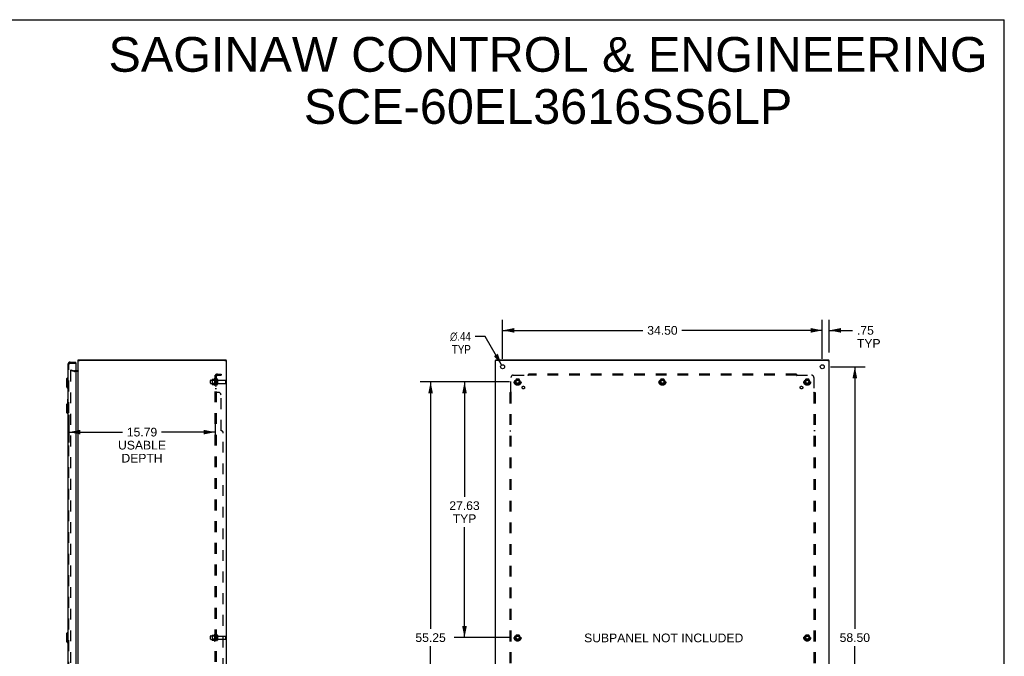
# Model space of a CAD drawing. Header units: inches. Extents: x 0 to 212, y 0 to 138.
# Tile 6 of 6: x 106 to 212, y 69 to 138. Entities that reach past the tile are written whole.
import ezdxf

# ---------------------------------------------------------------- set-up
doc = ezdxf.new("R2010")
doc.units = ezdxf.units.IN
doc.header["$LTSCALE"] = 11.6875
doc.header["$MEASUREMENT"] = 0
doc.linetypes.add('HIDDEN', pattern=[0.2, 0.1, -0.1])
doc.layers.get('0').update_dxf_attribs({"linetype": 'CONTINUOUS'})
for name, color, linetype in [('DEFAULT_2', 8, 'HIDDEN'), ('DIMENSIONS', 7, 'CONTINUOUS'), ('DOOR_ASSEMBLY', 7, 'CONTINUOUS'), ('SUBPANEL', 7, 'CONTINUOUS')]:
    doc.layers.add(name, color=color, linetype=linetype)
doc.styles.get("Standard").update_dxf_attribs({"font": 'arial.ttf'})
doc.styles.add('TEXTSTYLE_1', font='gdt', dxfattribs={"width": 0.8})
doc.dimstyles.new('DIMSTYLE_1', dxfattribs={"dimtxt": 0.9375, "dimasz": 1.25, "dimexe": 0.09, "dimexo": 0.07, "dimgap": 0.0375, "dimtad": 0, "dimtih": 1, "dimtoh": 1, "dimzin": 4, "dimdsep": 46, "dimtxsty": 'Standard', "dimblk": '_FILLED', "dimblk1": '_FILLED', "dimblk2": '_FILLED', "dimcen": 0.09, "dimadec": 3, "dimazin": 1, "dimtfac": 1, "dimtdec": 3, "dimtofl": 0, "dimtmove": 0, "dimatfit": 3, "dimldrblk": '_FILLED', "dimfxl": 0, "dimtolj": 1, "dimtzin": 4, "dimarcsym": 0})
doc.dimstyles.new('DIMSTYLE_2', dxfattribs={"dimtxt": 0.9375, "dimasz": 1.25, "dimexe": 0.09, "dimexo": 0.07, "dimgap": 0.09, "dimtad": 0, "dimtih": 1, "dimtoh": 1, "dimzin": 4, "dimdsep": 46, "dimtxsty": 'Standard', "dimblk": '_FILLED', "dimblk1": '_FILLED', "dimblk2": '_FILLED', "dimcen": 0.09, "dimadec": 3, "dimazin": 1, "dimtfac": 1, "dimtdec": 3, "dimtofl": 0, "dimtmove": 0, "dimatfit": 1, "dimldrblk": '_FILLED', "dimfxl": 0, "dimtolj": 1, "dimtzin": 4, "dimarcsym": 0})

# ---------------------------------------------------------------- blocks, each defined once
blk = doc.blocks.new('_FILLED')
at = {"color": 0, "linetype": 'ByBlock'}
blk.add_solid([(0, 0), (-1, 0.2), (-1, -0.2)], dxfattribs=at)
blk = doc.blocks.new('*D6')
at = {"layer": 'DIMENSIONS', "color": 2, "linetype": 'Continuous'}
for p, q in [((111.56, 94.82), (111.56, 91.83)), ((127.35, 94.82), (127.35, 91.83)), ((111.56, 92.96), (117.35, 92.96)), ((127.35, 92.96), (121.56, 92.96))]:
    blk.add_line(p, q, dxfattribs=at)
at = {"layer": 'DIMENSIONS', "color": 2, "linetype": 'Continuous', "xscale": 1.25, "yscale": 1.25, "zscale": 1.25, "rotation": 180}
blk.add_blockref('_FILLED', (111.56, 92.96), dxfattribs=at)
at = {"layer": 'DIMENSIONS', "color": 2, "linetype": 'Continuous', "xscale": 1.25, "yscale": 1.25, "zscale": 1.25}
blk.add_blockref('_FILLED', (127.35, 92.96), dxfattribs=at)
at = {"layer": 'DIMENSIONS', "color": 2, "linetype": 'Continuous', "insert": (119.45, 93.43), "char_height": 0.938, "width": 5.158, "attachment_point": 2, "line_spacing_factor": 0.9}
blk.add_mtext('15.79\\PUSABLE\\PDEPTH', dxfattribs=at)
blk = doc.blocks.new('*D7')
at = {"layer": 'DIMENSIONS', "color": 2, "linetype": 'Continuous'}
for p, q in [((193.73, 100.02), (197.5, 100.02)), ((196.37, 100.02), (196.37, 71.71)), ((196.37, 41.52), (196.37, 69.83)), ((193.73, 41.52), (197.5, 41.52))]:
    blk.add_line(p, q, dxfattribs=at)
at = {"layer": 'DIMENSIONS', "color": 2, "linetype": 'Continuous', "xscale": 1.25, "yscale": 1.25, "zscale": 1.25}
for p, rotation in [((196.37, 100.02), 90), ((196.37, 41.52), 270)]:
    blk.add_blockref('_FILLED', p, dxfattribs=dict(at, rotation=rotation))
at = {"layer": 'DIMENSIONS', "color": 2, "linetype": 'Continuous', "insert": (196.37, 71.24), "char_height": 0.938, "width": 3.276, "attachment_point": 2, "line_spacing_factor": 0.9}
blk.add_mtext('58.50', dxfattribs=at)
blk = doc.blocks.new('*D8')
at = {"layer": 'DIMENSIONS', "color": 2, "linetype": 'Continuous'}
for p, q in [((158.36, 100.89), (158.36, 105.08)), ((192.86, 100.89), (192.86, 105.08)), ((158.36, 103.95), (173.5, 103.95)), ((192.86, 103.95), (177.71, 103.95))]:
    blk.add_line(p, q, dxfattribs=at)
at = {"layer": 'DIMENSIONS', "color": 2, "linetype": 'Continuous', "xscale": 1.25, "yscale": 1.25, "zscale": 1.25, "rotation": 180}
blk.add_blockref('_FILLED', (158.36, 103.95), dxfattribs=at)
at = {"layer": 'DIMENSIONS', "color": 2, "linetype": 'Continuous', "xscale": 1.25, "yscale": 1.25, "zscale": 1.25}
blk.add_blockref('_FILLED', (192.86, 103.95), dxfattribs=at)
at = {"layer": 'DIMENSIONS', "color": 2, "linetype": 'Continuous', "insert": (175.61, 104.42), "char_height": 0.938, "width": 3.276, "attachment_point": 2, "line_spacing_factor": 0.9}
blk.add_mtext('34.50', dxfattribs=at)
blk = doc.blocks.new('*D9')
at = {"layer": 'DIMENSIONS', "color": 2, "linetype": 'Continuous'}
for p, q in [((156.49, 103.3), (155.4, 103.3)), ((158.25, 100.21), (156.49, 103.3))]:
    blk.add_line(p, q, dxfattribs=at)
at = {"layer": 'DIMENSIONS', "color": 2, "linetype": 'Continuous', "xscale": 1.25, "yscale": 1.25, "zscale": 1.25, "rotation": 299.5626086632}
blk.add_blockref('_FILLED', (158.25, 100.21), dxfattribs=at)
at = {"layer": 'DIMENSIONS', "color": 2, "linetype": 'Continuous', "insert": (154.93, 103.77), "char_height": 0.9375, "width": 3.0692, "attachment_point": 3, "line_spacing_factor": 0.9, "style": 'TEXTSTYLE_1'}
blk.add_mtext('{\\fgdt;n}\\fArial;.44\\PTYP', dxfattribs=at)
blk = doc.blocks.new('*D11')
at = {"layer": 'DIMENSIONS', "color": 2, "linetype": 'Continuous'}
for p, q in [((192.86, 100.89), (192.86, 105.08)), ((193.61, 101.57), (193.61, 105.08)), ((192.86, 103.95), (190.36, 103.95)), ((193.61, 103.95), (196.13, 103.95))]:
    blk.add_line(p, q, dxfattribs=at)
at = {"layer": 'DIMENSIONS', "color": 2, "linetype": 'Continuous', "xscale": 1.25, "yscale": 1.25, "zscale": 1.25}
blk.add_blockref('_FILLED', (192.86, 103.95), dxfattribs=at)
at = {"layer": 'DIMENSIONS', "color": 2, "linetype": 'Continuous', "xscale": 1.25, "yscale": 1.25, "zscale": 1.25, "rotation": 180}
blk.add_blockref('_FILLED', (193.61, 103.95), dxfattribs=at)
at = {"layer": 'DIMENSIONS', "color": 2, "linetype": 'Continuous', "insert": (196.6, 104.42), "char_height": 0.938, "width": 2.5407, "attachment_point": 1, "line_spacing_factor": 0.9}
blk.add_mtext('.75\\PTYP', dxfattribs=at)
blk = doc.blocks.new('*D12')
at = {"layer": 'DIMENSIONS', "color": 2, "linetype": 'Continuous'}
for p, q in [((159.11, 98.39), (149.47, 98.39)), ((150.59, 98.39), (150.59, 71.71)), ((150.59, 43.14), (150.59, 69.83)), ((159.11, 43.14), (149.47, 43.14))]:
    blk.add_line(p, q, dxfattribs=at)
at = {"layer": 'DIMENSIONS', "color": 2, "linetype": 'Continuous', "xscale": 1.25, "yscale": 1.25, "zscale": 1.25}
for p, rotation in [((150.59, 98.39), 90), ((150.59, 43.14), 270)]:
    blk.add_blockref('_FILLED', p, dxfattribs=dict(at, rotation=rotation))
at = {"layer": 'DIMENSIONS', "color": 2, "linetype": 'Continuous', "insert": (150.59, 71.24), "char_height": 0.938, "width": 3.276, "attachment_point": 2, "line_spacing_factor": 0.9}
blk.add_mtext('55.25', dxfattribs=at)
blk = doc.blocks.new('*D13')
at = {"layer": 'DIMENSIONS', "color": 2, "linetype": 'Continuous'}
for p, q in [((159.11, 98.39), (153.12, 98.39)), ((154.25, 98.39), (154.25, 85.96)), ((154.25, 70.77), (154.25, 82.68)), ((159.11, 70.77), (153.12, 70.77))]:
    blk.add_line(p, q, dxfattribs=at)
at = {"layer": 'DIMENSIONS', "color": 2, "linetype": 'Continuous', "xscale": 1.25, "yscale": 1.25, "zscale": 1.25}
for p, rotation in [((154.25, 98.39), 90), ((154.25, 70.77), 270)]:
    blk.add_blockref('_FILLED', p, dxfattribs=dict(at, rotation=rotation))
at = {"layer": 'DIMENSIONS', "color": 2, "linetype": 'Continuous', "insert": (154.25, 85.49), "char_height": 0.938, "width": 3.276, "attachment_point": 2, "line_spacing_factor": 0.9}
blk.add_mtext('27.63\\PTYP', dxfattribs=at)

msp = doc.modelspace()

# ---------------------------------------------------------------- linework, layer by layer
at = {"color": 7, "linetype": 'Continuous'}
for p, q in [((0, 137.5), (212.5, 137.5)), ((212.5, 0), (212.5, 137.5)), ((112.549, 100.693), (112.694, 100.693)), ((112.569, 100.693), (112.569, 100.768)), ((128.394, 100.693), (128.549, 100.693)), ((128.519, 100.693), (128.519, 100.768)), ((157.757, 100.693), (157.607, 100.693)), ((157.632, 100.693), (157.632, 100.768)), ((193.457, 100.693), (193.607, 100.693)), ((193.582, 100.693), (193.582, 100.768))]:
    msp.add_line(p, q, dxfattribs=at)
at = {"color": 3, "linetype": 'Continuous'}
for p, q in [((112.549, 40.845), (112.549, 100.692)), ((112.569, 100.768), (128.519, 100.768)), ((128.394, 100.693), (112.704, 100.693)), ((128.549, 40.845), (128.549, 100.692)), ((157.607, 40.845), (157.607, 100.692)), ((157.632, 100.768), (193.582, 100.768)), ((193.452, 100.693), (157.762, 100.693)), ((193.607, 40.845), (193.607, 100.692)), ((112.479, 99.593), (112.306, 99.593))]:
    msp.add_line(p, q, dxfattribs=at)
for centre in [(158.357, 100.018), (192.857, 100.018)]:
    msp.add_circle(centre, 0.219, dxfattribs=at)
msp.add_arc((112.479, 99.663), 0.07, 270, 360, dxfattribs=at)
at = {"layer": 'DEFAULT_2', "color": 8, "linetype": 'HIDDEN'}
for p, q in [((111.756, 99.698), (111.736, 99.625)), ((112.121, 99.522), (111.736, 99.625)), ((111.737, 99.595), (111.736, 99.593)), ((111.736, 99.593), (111.736, 41.944)), ((111.756, 99.613), (111.754, 99.613)), ((111.756, 99.698), (112.14, 99.595)), ((112.306, 99.593), (112.15, 99.593)), ((112.479, 99.518), (112.15, 99.518)), ((126.849, 98.236), (126.849, 98.551)), ((126.879, 98.581), (127.474, 98.581)), ((126.879, 98.206), (127.474, 98.206)), ((127.013, 98.649), (127.013, 98.138)), ((127.033, 98.577), (127.013, 98.597)), ((127.033, 98.21), (127.013, 98.19)), ((127.023, 98.671), (127.251, 98.671)), ((127.023, 98.116), (127.251, 98.116)), ((127.033, 98.577), (127.033, 98.21)), ((127.329, 98.577), (127.033, 98.577)), ((127.329, 98.21), (127.033, 98.21)), ((127.279, 98.749), (127.279, 98.037)), ((127.329, 98.577), (127.349, 98.597)), ((127.329, 98.577), (127.329, 98.21)), ((127.329, 98.21), (127.349, 98.19)), ((127.349, 98.727), (127.349, 98.059)), ((127.474, 98.651), (127.474, 98.136)), ((127.584, 98.651), (127.584, 98.136)), ((127.646, 98.558), (128.444, 98.558)), ((127.646, 98.228), (128.444, 98.228)), ((128.474, 98.528), (128.474, 98.258)), ((159.819, 98.666), (159.664, 98.398)), ((159.664, 98.388), (159.819, 98.121)), ((160.136, 98.671), (159.827, 98.671)), ((160.136, 98.116), (159.827, 98.116)), ((160.299, 98.398), (160.145, 98.666)), ((160.145, 98.121), (160.299, 98.388)), ((175.444, 98.666), (175.289, 98.398)), ((175.289, 98.388), (175.444, 98.121)), ((175.761, 98.671), (175.452, 98.671)), ((175.761, 98.116), (175.452, 98.116)), ((175.924, 98.398), (175.77, 98.666)), ((175.77, 98.121), (175.924, 98.388)), ((191.069, 98.666), (190.914, 98.398)), ((190.914, 98.388), (191.069, 98.121)), ((191.386, 98.671), (191.077, 98.671)), ((191.386, 98.116), (191.077, 98.116)), ((191.549, 98.398), (191.395, 98.666)), ((191.395, 98.121), (191.549, 98.388)), ((126.849, 70.611), (126.849, 70.926)), ((126.879, 70.956), (127.474, 70.956)), ((126.879, 70.581), (127.474, 70.581)), ((127.013, 71.024), (127.013, 70.513)), ((127.033, 70.952), (127.013, 70.972)), ((127.033, 70.585), (127.013, 70.565)), ((127.023, 71.046), (127.251, 71.046)), ((127.023, 70.491), (127.251, 70.491)), ((127.329, 70.952), (127.033, 70.952)), ((127.033, 70.952), (127.033, 70.585)), ((127.329, 70.585), (127.033, 70.585)), ((127.279, 71.124), (127.279, 70.412)), ((127.329, 70.952), (127.349, 70.972)), ((127.329, 70.952), (127.329, 70.585)), ((127.329, 70.585), (127.349, 70.565)), ((127.349, 71.102), (127.349, 70.434)), ((127.474, 71.026), (127.474, 70.511)), ((127.584, 71.026), (127.584, 70.511)), ((127.646, 70.933), (128.444, 70.933)), ((127.646, 70.603), (128.444, 70.603)), ((128.474, 70.903), (128.474, 70.633)), ((159.819, 71.041), (159.664, 70.773)), ((159.664, 70.763), (159.819, 70.496)), ((160.136, 71.046), (159.827, 71.046)), ((160.136, 70.491), (159.827, 70.491)), ((160.299, 70.773), (160.145, 71.041)), ((160.145, 70.496), (160.299, 70.763)), ((191.069, 71.041), (190.914, 70.773)), ((190.914, 70.763), (191.069, 70.496)), ((191.386, 71.046), (191.077, 71.046)), ((191.386, 70.491), (191.077, 70.491)), ((191.549, 70.773), (191.395, 71.041)), ((191.395, 70.496), (191.549, 70.763))]:
    msp.add_line(p, q, dxfattribs=at)
for points in [[(111.754, 99.613), (111.752, 99.612), (111.75, 99.612), (111.748, 99.611), (111.746, 99.61), (111.744, 99.608), (111.742, 99.607), (111.741, 99.605), (111.739, 99.603), (111.738, 99.601), (111.738, 99.599), (111.737, 99.597), (111.737, 99.595)], [(111.76, 99.612), (111.758, 99.613), (111.756, 99.613), (111.756, 99.613)]]:
    msp.add_lwpolyline(points, dxfattribs=at)
for centre, radius in [((159.982, 98.393), 0.372), ((159.982, 98.393), 0.356), ((159.982, 98.393), 0.312), ((159.982, 98.393), 0.204), ((159.982, 98.393), 0.188), ((159.982, 98.393), 0.183), ((159.982, 98.393), 0.165), ((175.607, 98.393), 0.372), ((175.607, 98.393), 0.356), ((175.607, 98.393), 0.312), ((175.607, 98.393), 0.204), ((175.607, 98.393), 0.188), ((175.607, 98.393), 0.183), ((175.607, 98.393), 0.165), ((191.232, 98.393), 0.372), ((191.232, 98.393), 0.356), ((191.232, 98.393), 0.312), ((191.232, 98.393), 0.204), ((191.232, 98.393), 0.188), ((191.232, 98.393), 0.183), ((191.232, 98.393), 0.165), ((159.982, 70.768), 0.372), ((159.982, 70.768), 0.356), ((159.982, 70.768), 0.312), ((159.982, 70.768), 0.204), ((159.982, 70.768), 0.188), ((159.982, 70.768), 0.183), ((159.982, 70.768), 0.165), ((191.232, 70.768), 0.372), ((191.232, 70.768), 0.356), ((191.232, 70.768), 0.312), ((191.232, 70.768), 0.204), ((191.232, 70.768), 0.188), ((191.232, 70.768), 0.183), ((191.232, 70.768), 0.165)]:
    msp.add_circle(centre, radius, dxfattribs=at)
for centre, radius, start, end in [((112.15, 99.633), 0.115, 255, 270), ((112.15, 99.633), 0.04, 255, 270), ((112.479, 99.663), 0.145, 270, 317.01419), ((126.879, 98.551), 0.03, 90, 180), ((126.879, 98.236), 0.03, 180, 270), ((127.154, 98.649), 0.141, 174.79195, 180), ((127.154, 98.138), 0.141, 180, 185.20805), ((127.023, 98.661), 0.01, 90, 174.80617), ((127.023, 98.126), 0.01, 185.19383, 270), ((127.232, 98.681), 0.01, 270, 336.03207), ((127.232, 98.106), 0.01, 23.96793, 90), ((127.879, 98.393), 0.698, 149.33687, 156.03207), ((127.879, 98.393), 0.698, 203.96793, 210.66313), ((127.311, 98.727), 0.0384, 0, 145.55034), ((127.311, 98.059), 0.0384, 214.44966, 360), ((127.529, 98.651), 0.055, 0, 180), ((127.529, 98.136), 0.055, 180, 360), ((127.646, 98.621), 0.0625, 180, 270), ((127.646, 98.166), 0.0625, 90, 180), ((128.444, 98.528), 0.03, 0, 90), ((128.444, 98.258), 0.03, 270, 360), ((159.673, 98.393), 0.01, 150.01268, 209.98829), ((159.827, 98.661), 0.01, 90.01235, 149.98915), ((159.827, 98.126), 0.01, 210.01204, 269.98872), ((160.136, 98.661), 0.01, 30.01204, 89.98872), ((160.136, 98.126), 0.01, 270.01235, 329.98915), ((160.291, 98.393), 0.01, 330.01268, 29.98829), ((175.298, 98.393), 0.01, 150.01268, 209.98829), ((175.452, 98.661), 0.01, 90.01235, 149.98915), ((175.452, 98.126), 0.01, 210.01204, 269.98872), ((175.761, 98.661), 0.01, 30.01204, 89.98872), ((175.761, 98.126), 0.01, 270.01235, 329.98915), ((175.916, 98.393), 0.01, 330.01268, 29.98829), ((190.923, 98.393), 0.01, 150.01268, 209.98829), ((191.077, 98.661), 0.01, 90.01235, 149.98915), ((191.077, 98.126), 0.01, 210.01204, 269.98872), ((191.386, 98.661), 0.01, 30.01204, 89.98872), ((191.386, 98.126), 0.01, 270.01235, 329.98915), ((191.541, 98.393), 0.01, 330.01268, 29.98829), ((126.879, 70.926), 0.03, 90, 180), ((126.879, 70.611), 0.03, 180, 270), ((127.154, 71.024), 0.141, 174.79195, 180), ((127.154, 70.513), 0.141, 180, 185.20805), ((127.023, 71.036), 0.01, 90, 174.80617), ((127.023, 70.501), 0.01, 185.19383, 270), ((127.232, 71.056), 0.01, 270, 336.03207), ((127.232, 70.481), 0.01, 23.96793, 90), ((127.879, 70.768), 0.698, 149.33687, 156.03207), ((127.879, 70.768), 0.698, 203.96793, 210.66313), ((127.311, 71.102), 0.0384, 0, 145.55034), ((127.311, 70.434), 0.0384, 214.44966, 360), ((127.529, 71.026), 0.055, 0, 180), ((127.529, 70.511), 0.055, 180, 360), ((127.646, 70.996), 0.0625, 180, 270), ((127.646, 70.541), 0.0625, 90, 180), ((128.444, 70.903), 0.03, 0, 90), ((128.444, 70.633), 0.03, 270, 360), ((159.673, 70.768), 0.01, 150.01268, 209.98829), ((159.827, 71.036), 0.01, 90.01235, 149.98915), ((159.827, 70.501), 0.01, 210.01204, 269.98872), ((160.136, 71.036), 0.01, 30.01204, 89.98872), ((160.136, 70.501), 0.01, 270.01235, 329.98915), ((160.291, 70.768), 0.01, 330.01268, 29.98829), ((190.923, 70.768), 0.01, 150.01268, 209.98829), ((191.077, 71.036), 0.01, 90.01235, 149.98915), ((191.077, 70.501), 0.01, 210.01204, 269.98872), ((191.386, 71.036), 0.01, 30.01204, 89.98872), ((191.386, 70.501), 0.01, 270.01235, 329.98915), ((191.541, 70.768), 0.01, 330.01268, 29.98829)]:
    msp.add_arc(centre, radius, start, end, dxfattribs=at)
at = {"layer": 'DOOR_ASSEMBLY', "color": 3, "linetype": 'Continuous'}
for p, q in [((111.452, 100.272), (111.452, 41.265)), ((111.698, 100.518), (112.306, 100.518)), ((112.306, 100.399), (112.306, 41.137))]:
    msp.add_line(p, q, dxfattribs=at)
at = {"layer": 'DOOR_ASSEMBLY', "color": 8, "linetype": 'HIDDEN'}
for p, q in [((111.556, 41.265), (111.556, 100.272)), ((111.698, 100.414), (112.291, 100.414))]:
    msp.add_line(p, q, dxfattribs=at)
at = {"layer": 'DOOR_ASSEMBLY', "color": 7, "linetype": 'Continuous'}
for p, q in [((112.306, 100.414), (112.291, 100.414)), ((112.306, 100.414), (112.306, 100.518)), ((111.294, 98.701), (111.413, 98.819)), ((111.413, 98.819), (111.413, 97.717)), ((111.413, 98.819), (111.452, 98.819)), ((111.294, 98.701), (111.294, 97.835)), ((111.294, 97.835), (111.413, 97.717)), ((111.413, 97.717), (111.452, 97.717)), ((111.294, 95.951), (111.413, 96.069)), ((111.294, 95.951), (111.294, 95.085)), ((111.392, 96.503), (111.392, 96.048)), ((111.452, 96.518), (111.407, 96.518)), ((111.413, 96.069), (111.413, 94.967)), ((111.413, 96.069), (111.452, 96.069)), ((111.439, 96.418), (111.439, 96.069)), ((111.294, 95.085), (111.413, 94.967)), ((111.413, 94.967), (111.452, 94.967)), ((111.294, 71.201), (111.413, 71.319)), ((111.294, 71.201), (111.294, 70.335)), ((111.413, 71.319), (111.413, 70.217)), ((111.413, 71.319), (111.452, 71.319)), ((111.294, 70.335), (111.413, 70.217)), ((111.413, 70.217), (111.452, 70.217))]:
    msp.add_line(p, q, dxfattribs=at)
msp.add_lwpolyline([(111.437, 96.454), (111.437, 96.449), (111.438, 96.443), (111.438, 96.437), (111.438, 96.431), (111.439, 96.425), (111.439, 96.418)], dxfattribs=at)
at = {"layer": 'DOOR_ASSEMBLY', "color": 3, "linetype": 'Continuous'}
for centre, radius, start, end in [((111.698, 100.272), 0.246, 90, 180), ((112.291, 100.399), 0.015, 0, 90)]:
    msp.add_arc(centre, radius, start, end, dxfattribs=at)
at = {"layer": 'DOOR_ASSEMBLY', "color": 8, "linetype": 'HIDDEN'}
msp.add_arc((111.698, 100.272), 0.142, 90, 180, dxfattribs=at)
at = {"layer": 'DOOR_ASSEMBLY', "color": 7, "linetype": 'Continuous'}
for centre, start, end in [((111.407, 96.503), 90, 180), ((111.437, 96.503), 0, 90)]:
    msp.add_arc(centre, 0.015, start, end, dxfattribs=at)
at = {"layer": 'SUBPANEL', "color": 8, "linetype": 'HIDDEN'}
for p, q in [((127.349, 42.425), (127.349, 99.112)), ((127.474, 99.112), (127.349, 99.112)), ((127.403, 99.151), (127.499, 99.071)), ((127.428, 99.11), (127.429, 99.109)), ((127.429, 99.109), (127.43, 99.109)), ((127.43, 99.109), (127.432, 99.108)), ((127.432, 99.108), (127.433, 99.108)), ((127.433, 99.108), (127.435, 99.108)), ((127.435, 99.108), (127.436, 99.107)), ((127.436, 99.107), (127.438, 99.107)), ((127.438, 99.107), (127.44, 99.106)), ((127.44, 99.106), (127.441, 99.106)), ((127.441, 99.106), (127.443, 99.105)), ((127.474, 42.425), (127.474, 99.112)), ((127.474, 99.092), (127.474, 99.092)), ((127.586, 99.237), (127.974, 99.237)), ((127.586, 99.112), (127.974, 99.112)), ((127.974, 99.237), (127.974, 99.112)), ((159.263, 97.272), (159.263, 98.862)), ((159.513, 99.112), (161.103, 99.112)), ((161.121, 99.131), (161.115, 99.124)), ((161.138, 99.071), (161.138, 99.237)), ((190.076, 99.237), (161.138, 99.237)), ((190.076, 99.112), (161.138, 99.112)), ((190.076, 99.237), (190.076, 99.071)), ((190.111, 99.112), (191.701, 99.112)), ((191.951, 98.862), (191.951, 97.272)), ((127.474, 98.643), (127.349, 98.643)), ((127.474, 98.143), (127.349, 98.143)), ((127.474, 97.915), (127.349, 97.915)), ((127.474, 97.634), (127.349, 97.634)), ((127.349, 97.271), (127.349, 97.272)), ((127.474, 97.272), (127.349, 97.272)), ((127.35, 97.268), (127.349, 97.27)), ((127.354, 97.262), (127.352, 97.264)), ((127.403, 97.237), (127.401, 97.239)), ((127.724, 97.237), (127.403, 97.237)), ((127.5, 97.244), (127.499, 97.245)), ((127.974, 93.112), (127.974, 96.987)), ((159.138, 97.237), (159.138, 44.3)), ((159.138, 97.237), (159.304, 97.237)), ((159.263, 97.237), (159.263, 44.3)), ((191.91, 97.237), (192.076, 97.237)), ((191.951, 97.237), (191.951, 44.3)), ((191.969, 97.254), (191.963, 97.261)), ((192.076, 97.237), (192.076, 44.3)), ((128.224, 48.675), (128.224, 92.862)), ((159.138, 93.112), (159.263, 93.112)), ((192.076, 93.112), (191.951, 93.112)), ((127.474, 71.018), (127.349, 71.018)), ((127.474, 70.518), (127.349, 70.518))]:
    msp.add_line(p, q, dxfattribs=at)
for points in [[(127.372, 99.132), (127.368, 99.131), (127.365, 99.129), (127.362, 99.128), (127.359, 99.126), (127.356, 99.124), (127.354, 99.122), (127.352, 99.12), (127.351, 99.119), (127.35, 99.117), (127.349, 99.115), (127.349, 99.113), (127.349, 99.112)], [(127.403, 99.151), (127.401, 99.148), (127.399, 99.146), (127.396, 99.144), (127.393, 99.142), (127.389, 99.14), (127.386, 99.139), (127.382, 99.137), (127.379, 99.135), (127.372, 99.132)], [(127.417, 99.112), (127.417, 99.112), (127.416, 99.112), (127.416, 99.112), (127.415, 99.112), (127.415, 99.112), (127.414, 99.112), (127.414, 99.112), (127.414, 99.112)], [(127.414, 99.112), (127.414, 99.112), (127.414, 99.112), (127.414, 99.112), (127.414, 99.112), (127.415, 99.112), (127.415, 99.112), (127.416, 99.112), (127.416, 99.112), (127.417, 99.112), (127.417, 99.112), (127.418, 99.112), (127.418, 99.112), (127.419, 99.111), (127.419, 99.111), (127.42, 99.111), (127.421, 99.111), (127.421, 99.111), (127.422, 99.111), (127.422, 99.111), (127.423, 99.111), (127.424, 99.11), (127.424, 99.11), (127.425, 99.11), (127.426, 99.11), (127.426, 99.11), (127.427, 99.11), (127.428, 99.11)], [(127.443, 99.105), (127.444, 99.105), (127.445, 99.104), (127.446, 99.104), (127.447, 99.104), (127.448, 99.103), (127.449, 99.103), (127.45, 99.103), (127.451, 99.102), (127.452, 99.102), (127.453, 99.102), (127.454, 99.101), (127.455, 99.101), (127.455, 99.1), (127.456, 99.1), (127.457, 99.1), (127.458, 99.099), (127.459, 99.099), (127.46, 99.098), (127.461, 99.098), (127.462, 99.098), (127.463, 99.097), (127.463, 99.097), (127.464, 99.096), (127.465, 99.096), (127.466, 99.096), (127.466, 99.095), (127.467, 99.095), (127.468, 99.095), (127.469, 99.094), (127.469, 99.094), (127.47, 99.094), (127.471, 99.093), (127.471, 99.093), (127.472, 99.092), (127.473, 99.092), (127.473, 99.092), (127.474, 99.091), (127.475, 99.091), (127.475, 99.091), (127.476, 99.09), (127.476, 99.09), (127.477, 99.09), (127.477, 99.09), (127.478, 99.089), (127.478, 99.089), (127.478, 99.089)], [(127.488, 99.088), (127.486, 99.091), (127.485, 99.093), (127.483, 99.095), (127.481, 99.097), (127.479, 99.1), (127.477, 99.102), (127.476, 99.104), (127.475, 99.107), (127.474, 99.109), (127.474, 99.11), (127.474, 99.112)], [(127.478, 99.089), (127.478, 99.089), (127.478, 99.089), (127.478, 99.089), (127.478, 99.089), (127.478, 99.089), (127.477, 99.09), (127.477, 99.09), (127.477, 99.09), (127.476, 99.09), (127.476, 99.091), (127.475, 99.091), (127.475, 99.091), (127.474, 99.092)], [(127.499, 99.071), (127.5, 99.072), (127.5, 99.073), (127.5, 99.073), (127.5, 99.074), (127.499, 99.075), (127.499, 99.077), (127.498, 99.078), (127.496, 99.079), (127.495, 99.081), (127.494, 99.083), (127.492, 99.085), (127.488, 99.088)], [(161.115, 99.124), (161.113, 99.122), (161.111, 99.12), (161.109, 99.119), (161.107, 99.117), (161.106, 99.115), (161.104, 99.113), (161.103, 99.112)], [(161.116, 99.093), (161.113, 99.097), (161.111, 99.1), (161.11, 99.102), (161.108, 99.104), (161.107, 99.107), (161.106, 99.109), (161.104, 99.11), (161.103, 99.112)], [(161.138, 99.071), (161.136, 99.072), (161.135, 99.073), (161.133, 99.073), (161.131, 99.074), (161.13, 99.075), (161.128, 99.077), (161.127, 99.078), (161.125, 99.079), (161.124, 99.081), (161.122, 99.083), (161.121, 99.085), (161.12, 99.086), (161.118, 99.088), (161.117, 99.091), (161.116, 99.093)], [(161.138, 99.151), (161.136, 99.148), (161.135, 99.146), (161.133, 99.144), (161.132, 99.142), (161.13, 99.14), (161.129, 99.139), (161.127, 99.137), (161.126, 99.135), (161.124, 99.134), (161.123, 99.132), (161.121, 99.131)], [(190.076, 99.151), (190.077, 99.148), (190.079, 99.146), (190.08, 99.144), (190.082, 99.142), (190.083, 99.14), (190.085, 99.139), (190.087, 99.137), (190.088, 99.135), (190.09, 99.134), (190.091, 99.132), (190.093, 99.131)], [(190.076, 99.071), (190.077, 99.072), (190.079, 99.073), (190.081, 99.073), (190.082, 99.074), (190.084, 99.075), (190.085, 99.077), (190.087, 99.078), (190.088, 99.079), (190.09, 99.081), (190.091, 99.083), (190.093, 99.085), (190.094, 99.086), (190.095, 99.088), (190.097, 99.091), (190.098, 99.093), (190.101, 99.097)], [(190.093, 99.131), (190.099, 99.124), (190.101, 99.122), (190.103, 99.12), (190.105, 99.119), (190.106, 99.117), (190.108, 99.115), (190.11, 99.113), (190.111, 99.112)], [(190.101, 99.097), (190.102, 99.1), (190.104, 99.102), (190.105, 99.104), (190.107, 99.107), (190.108, 99.109), (190.11, 99.11), (190.111, 99.112)], [(127.362, 97.257), (127.359, 97.259), (127.356, 97.261), (127.354, 97.262), (127.352, 97.264), (127.351, 97.266), (127.35, 97.268), (127.349, 97.27), (127.349, 97.271), (127.349, 97.272)], [(127.368, 97.254), (127.365, 97.256), (127.362, 97.257), (127.359, 97.259)], [(127.382, 97.248), (127.375, 97.251), (127.372, 97.253), (127.368, 97.254)], [(127.399, 97.24), (127.396, 97.242), (127.393, 97.243), (127.389, 97.245), (127.386, 97.246), (127.382, 97.248)], [(127.403, 97.237), (127.401, 97.239), (127.399, 97.24), (127.396, 97.242)], [(127.485, 97.259), (127.483, 97.261), (127.481, 97.262), (127.479, 97.264), (127.477, 97.265), (127.476, 97.267), (127.475, 97.268), (127.474, 97.27), (127.474, 97.271), (127.474, 97.272)], [(127.481, 97.262), (127.479, 97.264), (127.477, 97.265), (127.476, 97.267), (127.475, 97.268), (127.474, 97.27), (127.474, 97.271), (127.474, 97.272)], [(127.499, 97.247), (127.498, 97.248), (127.496, 97.25), (127.495, 97.251), (127.494, 97.253), (127.492, 97.254), (127.49, 97.255), (127.488, 97.257), (127.485, 97.259)], [(127.499, 97.237), (127.5, 97.239), (127.5, 97.241), (127.5, 97.242), (127.5, 97.244), (127.499, 97.245), (127.499, 97.247), (127.498, 97.248), (127.496, 97.25), (127.495, 97.251), (127.494, 97.253), (127.492, 97.254), (127.49, 97.255)], [(127.5, 97.239), (127.5, 97.241), (127.5, 97.242)], [(159.225, 97.237), (159.227, 97.239), (159.229, 97.24), (159.231, 97.242), (159.233, 97.243), (159.235, 97.245), (159.236, 97.246), (159.238, 97.248), (159.24, 97.249), (159.241, 97.251), (159.243, 97.253), (159.244, 97.254)], [(159.244, 97.254), (159.251, 97.261), (159.253, 97.262), (159.255, 97.264), (159.256, 97.266), (159.258, 97.268), (159.26, 97.27), (159.262, 97.271), (159.263, 97.272)], [(159.278, 97.262), (159.275, 97.264), (159.273, 97.265), (159.271, 97.267), (159.269, 97.268), (159.267, 97.27), (159.265, 97.271), (159.263, 97.272)], [(159.304, 97.237), (159.303, 97.239), (159.303, 97.241), (159.302, 97.242), (159.301, 97.244), (159.3, 97.245), (159.299, 97.247), (159.297, 97.248), (159.296, 97.25), (159.294, 97.251), (159.292, 97.253), (159.291, 97.254), (159.289, 97.255), (159.287, 97.257), (159.285, 97.258), (159.282, 97.259), (159.278, 97.262)], [(191.91, 97.237), (191.91, 97.239), (191.911, 97.241), (191.912, 97.242), (191.913, 97.244), (191.914, 97.245), (191.915, 97.247), (191.916, 97.248), (191.918, 97.25), (191.92, 97.251), (191.921, 97.253), (191.923, 97.254), (191.925, 97.255), (191.927, 97.257), (191.929, 97.258), (191.931, 97.259)], [(191.931, 97.259), (191.936, 97.262), (191.938, 97.264), (191.941, 97.265), (191.943, 97.267), (191.945, 97.268), (191.947, 97.27), (191.949, 97.271), (191.951, 97.272)], [(191.963, 97.261), (191.961, 97.262), (191.959, 97.264), (191.957, 97.266), (191.955, 97.268), (191.954, 97.27), (191.952, 97.271), (191.951, 97.272)], [(191.989, 97.237), (191.987, 97.239), (191.985, 97.24), (191.983, 97.242), (191.981, 97.243), (191.979, 97.245), (191.977, 97.246), (191.976, 97.248), (191.974, 97.249), (191.972, 97.251), (191.971, 97.253), (191.969, 97.254)]]:
    msp.add_lwpolyline(points, dxfattribs=at)
for centre, radius in [((159.982, 98.393), 0.25), ((160.601, 97.775), 0.141), ((175.607, 98.393), 0.25), ((190.613, 97.775), 0.141), ((191.232, 98.393), 0.25), ((159.982, 70.768), 0.25), ((191.232, 70.768), 0.25)]:
    msp.add_circle(centre, radius, dxfattribs=at)
for centre, radius, start, end in [((127.586, 99), 0.237, 90, 180), ((127.586, 99), 0.112, 90, 180), ((159.513, 98.862), 0.25, 90, 180), ((191.701, 98.862), 0.25, 0, 90), ((127.724, 96.987), 0.25, 0, 90), ((127.974, 92.862), 0.25, 0, 90)]:
    msp.add_arc(centre, radius, start, end, dxfattribs=at)

# ---------------------------------------------------------------- texts
at = {"layer": 'DIMENSIONS', "color": 2, "linetype": 'Continuous', "attachment_point": 2, "line_spacing_factor": 0.9}
for s, insert, char_height, width in [('SAGINAW CONTROL & ENGINEERING\\PSCE-60EL3616SS6LP', (163.269, 135.625), 3.75, 94.7119), ('SUBPANEL NOT INCLUDED', (175.747, 71.207), 0.9375, 17.14336)]:
    msp.add_mtext(s, dxfattribs=dict(at, insert=insert, char_height=char_height, width=width))

# ---------------------------------------------------------------- dimensions: what is measured, and where the dimension line sits
at = {"layer": 'DIMENSIONS', "color": 2, "linetype": 'Continuous'}
dim = msp.add_linear_dim(base=(192.857, 103.955), p1=(158.357, 100.823), p2=(192.857, 100.823), dimstyle='DIMSTYLE_1', dxfattribs=at)
dim.commit()
dim.dimension.update_dxf_attribs({"geometry": '*D8', "text_midpoint": (175.605, 103.95), "dimtype": 160})
for base, p1, p2, angle, text, picture, middle in [((192.857, 103.955), (193.607, 101.497), (192.857, 100.823), 180, '<>\\PTYP', '*D11', (197.871, 103.252)), ((154.249441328, 98.393274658), (159.176821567, 70.768274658), (159.176821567, 98.393274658), 90, '<>\\PTYP', '*D13', (154.249441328, 84.322013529)), ((111.556, 92.957), (127.349, 94.888), (111.556, 94.888), 180, '<>\\PUSABLE\\PDEPTH', '*D6', (119.452, 91.55))]:
    dim = msp.add_linear_dim(base=base, p1=p1, p2=p2, angle=angle, text=text, dimstyle='DIMSTYLE_1', dxfattribs=at)
    dim.commit()
    dim.dimension.update_dxf_attribs({"geometry": picture, "text_midpoint": middle, "dimtype": 160})
dim = msp.add_diameter_dim_2p(p1=(158.249, 100.209), p2=(158.465, 99.828), text='%%c<>\\PTYP', dimstyle='DIMSTYLE_2', override={"dimpost": '<>'}, dxfattribs=at)
dim.commit()
dim.dimension.update_dxf_attribs({"geometry": '*D9', "text_midpoint": (153.396, 102.601), "dimtype": 163})
for base, p1, p2, angle, picture, middle in [((196.373, 100.018), (193.662, 41.518), (193.662, 100.018), 90, '*D7', (196.369, 70.763)), ((150.594, 43.143), (159.177, 98.393), (159.177, 43.143), 270, '*D12', (150.593, 70.763))]:
    dim = msp.add_linear_dim(base=base, p1=p1, p2=p2, angle=angle, dimstyle='DIMSTYLE_1', dxfattribs=at)
    dim.commit()
    dim.dimension.update_dxf_attribs({"geometry": picture, "text_midpoint": middle, "dimtype": 160})

doc.saveas('drawing.dxf')
